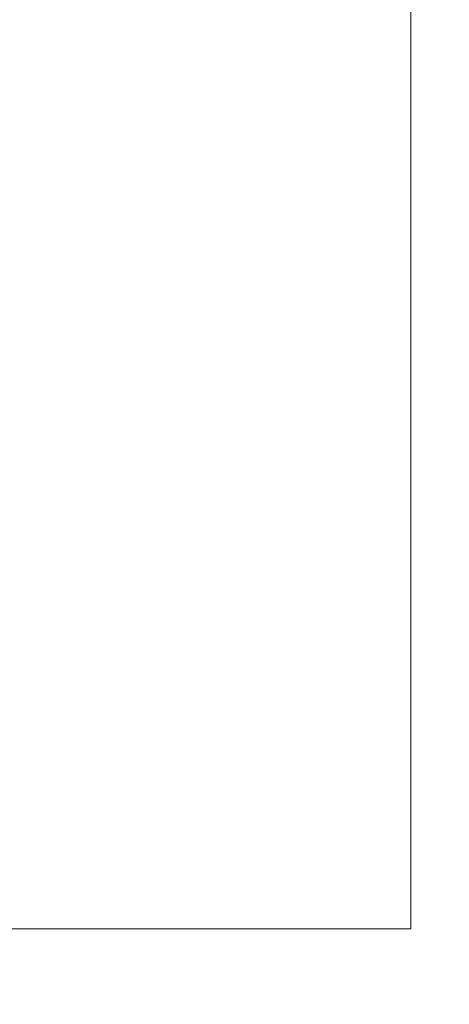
# Model space of a CAD drawing. Header units: inches. Extents: x 1 to 109, y 1 to 85.
# Tile 154 of 256: x 87.3169 to 87.3432, y 15.9102 to 15.9703. Entities that reach past the tile are written whole.
import ezdxf

# ---------------------------------------------------------------- set-up
doc = ezdxf.new("R2010")
doc.units = ezdxf.units.IN
doc.header["$MEASUREMENT"] = 0

msp = doc.modelspace()

# ---------------------------------------------------------------- linework, layer by layer
at = {"color": 7, "linetype": 'Continuous', "lineweight": 15, "ltscale": 5}
for p, q in [((87.340809, 16.331438), (87.340809, 15.914772)), ((87.340809, 15.914772), (86.924142, 15.914772))]:
    msp.add_line(p, q, dxfattribs=at)
at = {"color": 7, "linetype": 'Continuous', "lineweight": 15, "ltscale": 25}
for radius, start, end in [(0.989583, 183.137758, 356.862242), (0.989583, 183.137758, 356.862242), (0.98375, 183.156383, 356.843617), (0.98375, 183.156383, 356.843617)]:
    msp.add_arc((87.153559, 16.664772), radius, start, end, dxfattribs=at)

doc.saveas('drawing.dxf')
